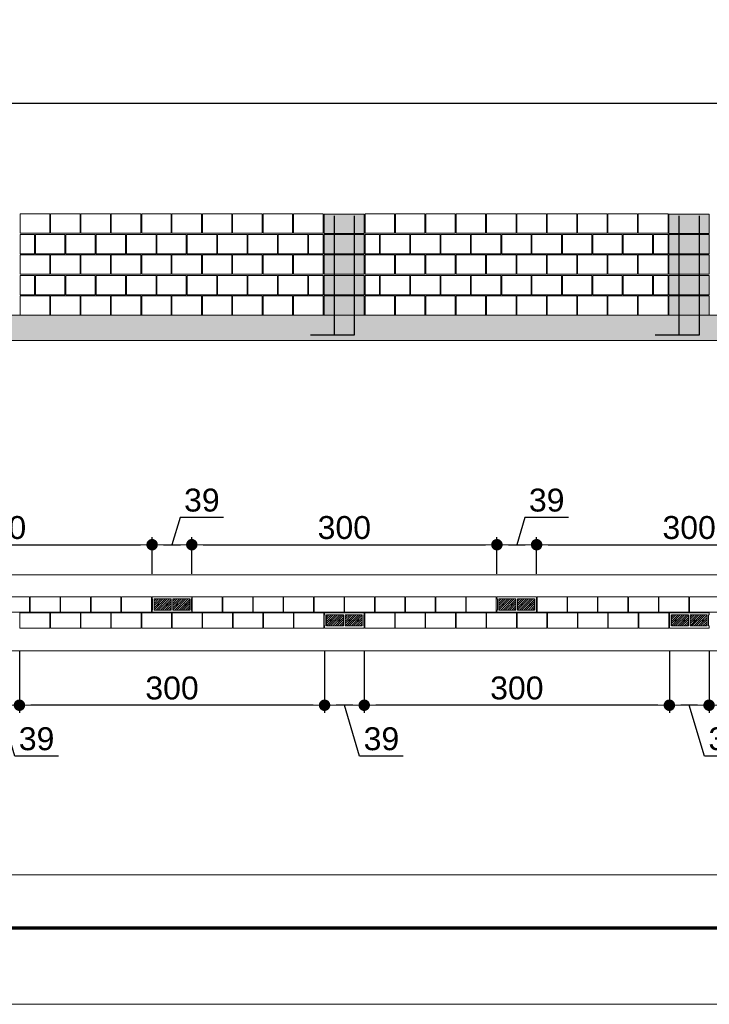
# Model space of a CAD drawing. Header units: millimetres. Extents: x 83 to 471, y -739 to 93.
# Tile 56 of 185: x 118 to 127, y -548 to -535. Entities that reach past the tile are written whole.
import ezdxf
from ezdxf.enums import TextEntityAlignment as Align

# ---------------------------------------------------------------- set-up
doc = ezdxf.new("R2010")
doc.units = ezdxf.units.MM
for name, color, linetype, lineweight in [('.', 7, 'Continuous', 5), ('__MAGNUS.Cota', 30, 'Continuous', 9), ('__MAGNUS.Margem', 7, 'Continuous', 70), ('__MAGNUS.Selo', 7, 'Continuous', 30), ('ALVEOLOS', 7, 'Continuous', 9), ('COTAS', 250, 'Continuous', 5), ('MEIA_PECA', 7, 'Continuous', 0), ('PECA_COMPLETA', 7, 'Continuous', 0), ('PECA_DE_PREENCHIMENTO', 7, 'Continuous', 0), ('PREEN_ALVEOLOS', 7, 'Continuous', 9), ('ROTULOS_VERTICAIS', 7, 'Continuous', 9), ('VIG_FACES', 186, 'Continuous', 9)]:
    doc.layers.add(name, color=color, linetype=linetype, lineweight=lineweight)
doc.styles.add('Arial', font='arial.ttf')
doc.styles.add('Arial Narrow', font='ARIALN.TTF')
doc.dimstyles.new('Copy of UM_75.000000', dxfattribs={"dimtxt": 0.3, "dimasz": 0.15, "dimexe": 0.1, "dimexo": 0.3, "dimgap": 0.07, "dimtad": 1, "dimdec": 0, "dimlfac": 75, "dimzin": 0, "dimdsep": 46, "dimtxsty": 'Arial', "dimblk": 'DOT', "dimcen": 0.09, "dimdle": 0.1, "dimclrd": 30, "dimclre": 30, "dimclrt": 7, "dimadec": 1, "dimazin": 2, "dimtfac": 1, "dimtdec": 0, "dimtofl": 0, "dimtmove": 0, "dimatfit": 3, "dimldrblk": 'DOT', "dimfxl": 1, "dimtolj": 1, "dimarcsym": 0})

# ---------------------------------------------------------------- blocks, each defined once
blk = doc.blocks.new('*U1865')
at = {"layer": '__MAGNUS.Margem', "linetype": 'Continuous'}
blk.add_line((-980.92, -2.28), (173.08, -2.28), dxfattribs=at)
at = {"layer": '__MAGNUS.Margem', "lineweight": 9}
blk.add_line((-1005.92, -12.28), (183.08, -12.28), dxfattribs=at)
at = {"layer": '__MAGNUS.Selo', "style": 'Arial Narrow', "width": 1}
for tag, height, p in [('PROPRIETÁRIO', 3.4, (17.21, 48.91)), ('EDIFICAÇÃORESIDENCIAL', 3.4, (17.21, 40.61)), ('ESTRUTURAL', 3.4, (17.8, 20.69)), ('ANTEPROJETO', 2.43, (111.69, 13.5)), ('ARQ01/01', 5.5, (139.44, 9.5)), ('INDICADA', 2.43, (111.53, 8))]:
    blk.add_attdef(tag, text='', height=height, dxfattribs=at).set_placement(p, align=Align.MIDDLE_LEFT)
at = {"layer": '__MAGNUS.Selo', "lineweight": 30, "flags": 104}
for tag, p in [('ENDEREÇODAOBRA', (17.21, 33.54)), ('ENDEREÇODAOBRA', (17.21, 27.87)), ('TÍTULO', (17.21, 10.8))]:
    blk.add_attdef(tag, text='', height=3.4, dxfattribs=at).set_placement(p, align=Align.MIDDLE_LEFT)
blk = doc.blocks.new('blocoss50')
at = {"layer": 'MEIA_PECA'}
for points in [[(-0.467, -0.268), (-0.467, -0.521), (-0.274, -0.521), (-0.274, -0.268), (-0.467, -0.268)], [(-0.467, -0.804), (-0.467, -1.057), (-0.274, -1.057), (-0.274, -0.804), (-0.467, -0.804)]]:
    blk.add_lwpolyline(points, close=True, dxfattribs=at)
at = {"layer": 'PECA_COMPLETA'}
for points in [[(-4.243, 0), (-4.243, -0.253), (-3.857, -0.253), (-3.857, 0), (-4.243, 0)], [(-3.846, 0), (-3.846, -0.253), (-3.459, -0.253), (-3.459, 0), (-3.846, 0)], [(-3.448, 0), (-3.448, -0.253), (-3.062, -0.253), (-3.062, 0), (-3.448, 0)], [(-3.051, 0), (-3.051, -0.253), (-2.664, -0.253), (-2.664, 0), (-3.051, 0)], [(-2.653, 0), (-2.653, -0.253), (-2.266, -0.253), (-2.266, 0), (-2.653, 0)], [(-2.256, 0), (-2.256, -0.253), (-1.869, -0.253), (-1.869, 0), (-2.256, 0)], [(-1.858, 0), (-1.858, -0.253), (-1.471, -0.253), (-1.471, 0), (-1.858, 0)], [(-1.461, 0), (-1.461, -0.253), (-1.074, -0.253), (-1.074, 0), (-1.461, 0)], [(-1.063, 0), (-1.063, -0.253), (-0.676, -0.253), (-0.676, 0), (-1.063, 0)], [(-0.666, 0), (-0.666, -0.253), (-0.274, -0.253), (-0.274, 0), (-0.666, 0)], [(-4.243, -0.268), (-4.243, -0.521), (-4.055, -0.521), (-4.055, -0.268)], [(-4.044, -0.268), (-4.044, -0.521), (-3.658, -0.521), (-3.658, -0.268), (-4.044, -0.268)], [(-3.647, -0.268), (-3.647, -0.521), (-3.26, -0.521), (-3.26, -0.268), (-3.647, -0.268)], [(-3.249, -0.268), (-3.249, -0.521), (-2.863, -0.521), (-2.863, -0.268), (-3.249, -0.268)], [(-2.852, -0.268), (-2.852, -0.521), (-2.465, -0.521), (-2.465, -0.268), (-2.852, -0.268)], [(-2.454, -0.268), (-2.454, -0.521), (-2.068, -0.521), (-2.068, -0.268), (-2.454, -0.268)], [(-2.057, -0.268), (-2.057, -0.521), (-1.67, -0.521), (-1.67, -0.268), (-2.057, -0.268)], [(-1.659, -0.268), (-1.659, -0.521), (-1.273, -0.521), (-1.273, -0.268), (-1.659, -0.268)], [(-1.262, -0.268), (-1.262, -0.521), (-0.875, -0.521), (-0.875, -0.268), (-1.262, -0.268)], [(-0.864, -0.268), (-0.864, -0.521), (-0.478, -0.521), (-0.478, -0.268), (-0.864, -0.268)], [(-4.243, -0.536), (-4.243, -0.789), (-3.857, -0.789), (-3.857, -0.536), (-4.243, -0.536)], [(-3.846, -0.536), (-3.846, -0.789), (-3.459, -0.789), (-3.459, -0.536), (-3.846, -0.536)], [(-3.448, -0.536), (-3.448, -0.789), (-3.062, -0.789), (-3.062, -0.536), (-3.448, -0.536)], [(-3.051, -0.536), (-3.051, -0.789), (-2.664, -0.789), (-2.664, -0.536), (-3.051, -0.536)], [(-2.653, -0.536), (-2.653, -0.789), (-2.266, -0.789), (-2.266, -0.536), (-2.653, -0.536)], [(-2.256, -0.536), (-2.256, -0.789), (-1.869, -0.789), (-1.869, -0.536), (-2.256, -0.536)], [(-1.858, -0.536), (-1.858, -0.789), (-1.471, -0.789), (-1.471, -0.536), (-1.858, -0.536)], [(-1.461, -0.536), (-1.461, -0.789), (-1.074, -0.789), (-1.074, -0.536), (-1.461, -0.536)], [(-1.063, -0.536), (-1.063, -0.789), (-0.676, -0.789), (-0.676, -0.536), (-1.063, -0.536)], [(-0.666, -0.536), (-0.666, -0.789), (-0.274, -0.789), (-0.274, -0.536), (-0.666, -0.536)], [(-4.243, -0.804), (-4.243, -1.057), (-4.055, -1.057), (-4.055, -0.804)], [(-4.044, -0.804), (-4.044, -1.057), (-3.658, -1.057), (-3.658, -0.804), (-4.044, -0.804)], [(-3.647, -0.804), (-3.647, -1.057), (-3.26, -1.057), (-3.26, -0.804), (-3.647, -0.804)], [(-3.249, -0.804), (-3.249, -1.057), (-2.863, -1.057), (-2.863, -0.804), (-3.249, -0.804)], [(-2.852, -0.804), (-2.852, -1.057), (-2.465, -1.057), (-2.465, -0.804), (-2.852, -0.804)], [(-2.454, -0.804), (-2.454, -1.057), (-2.068, -1.057), (-2.068, -0.804), (-2.454, -0.804)], [(-2.057, -0.804), (-2.057, -1.057), (-1.67, -1.057), (-1.67, -0.804), (-2.057, -0.804)], [(-1.659, -0.804), (-1.659, -1.057), (-1.273, -1.057), (-1.273, -0.804), (-1.659, -0.804)], [(-1.262, -0.804), (-1.262, -1.057), (-0.875, -1.057), (-0.875, -0.804), (-1.262, -0.804)], [(-0.864, -0.804), (-0.864, -1.057), (-0.478, -1.057), (-0.478, -0.804), (-0.864, -0.804)], [(-4.243, -1.072), (-4.243, -1.325), (-3.857, -1.325), (-3.857, -1.072), (-4.243, -1.072)], [(-3.846, -1.072), (-3.846, -1.325), (-3.459, -1.325), (-3.459, -1.072), (-3.846, -1.072)], [(-3.448, -1.072), (-3.448, -1.325), (-3.062, -1.325), (-3.062, -1.072), (-3.448, -1.072)], [(-3.051, -1.072), (-3.051, -1.325), (-2.664, -1.325), (-2.664, -1.072), (-3.051, -1.072)], [(-2.653, -1.072), (-2.653, -1.325), (-2.266, -1.325), (-2.266, -1.072), (-2.653, -1.072)], [(-2.256, -1.072), (-2.256, -1.325), (-1.869, -1.325), (-1.869, -1.072), (-2.256, -1.072)], [(-1.858, -1.072), (-1.858, -1.325), (-1.471, -1.325), (-1.471, -1.072), (-1.858, -1.072)], [(-1.461, -1.072), (-1.461, -1.325), (-1.074, -1.325), (-1.074, -1.072), (-1.461, -1.072)], [(-1.063, -1.072), (-1.063, -1.325), (-0.676, -1.325), (-0.676, -1.072), (-1.063, -1.072)], [(-0.666, -1.072), (-0.666, -1.325), (-0.274, -1.325), (-0.274, -1.072), (-0.666, -1.072)]]:
    blk.add_lwpolyline(points, close=True, dxfattribs=at)
blk = doc.blocks.new('prumada')
at = {"layer": '.'}
h = blk.add_hatch(dxfattribs=at)
h.set_pattern_fill('ANSI31', color=256)
h.paths.add_polyline_path([(-0.525, 0.789), (-0.525, 0.536), (0, 0.536), (0, 0.789), (-0.525, 0.789), (-0.525, 0.789)])
h.paths.add_polyline_path([(-0.525, 1.057), (-0.525, 0.804), (0, 0.804), (0, 1.057), (-0.525, 1.057), (-0.525, 1.057)])
h.paths.add_polyline_path([(-0.525, 0.521), (-0.525, 0.268), (0, 0.268), (0, 0.521), (-0.525, 0.521), (-0.525, 0.521)])
h.paths.add_polyline_path([(-0.525, 0.253), (-0.525, 0), (0, 0), (0, 0.253), (-0.525, 0.253), (-0.525, 0.253)])
h.paths.add_polyline_path([(-0.525, 1.325), (-0.525, 1.072), (0, 1.072), (0, 1.325), (-0.525, 1.325), (-0.525, 1.325)])
h = blk.add_hatch(color=254, dxfattribs=at)
h.dxf.hatch_style = 1
h.paths.add_polyline_path([(-0.525, 0.789), (-0.525, 0.536), (0, 0.536), (0, 0.789), (-0.525, 0.789), (-0.525, 0.789)])
h.paths.add_polyline_path([(-0.525, 1.057), (-0.525, 0.804), (0, 0.804), (0, 1.057), (-0.525, 1.057), (-0.525, 1.057)])
h.paths.add_polyline_path([(-0.525, 0.521), (-0.525, 0.268), (0, 0.268), (0, 0.521), (-0.525, 0.521), (-0.525, 0.521)])
h.paths.add_polyline_path([(-0.525, 0.253), (-0.525, 0), (0, 0), (0, 0.253), (-0.525, 0.253), (-0.525, 0.253)])
h.paths.add_polyline_path([(-0.525, 1.325), (-0.525, 1.072), (0, 1.072), (0, 1.325), (-0.525, 1.325), (-0.525, 1.325)])
for points in [[(-0.394, 1.3), (-0.394, -0.26), (-0.705, -0.26)], [(-0.131, 1.3), (-0.131, -0.26), (-0.442, -0.26)]]:
    blk.add_lwpolyline(points)
at = {"layer": 'PECA_COMPLETA'}
for points in [[(-0.525, 1.325), (-0.525, 1.072), (0, 1.072), (0, 1.325), (-0.525, 1.325)], [(-0.525, 1.057), (-0.525, 0.804), (0, 0.804), (0, 1.057), (-0.525, 1.057)], [(-0.525, 0.789), (-0.525, 0.536), (0, 0.536), (0, 0.789), (-0.525, 0.789)], [(-0.525, 0.521), (-0.525, 0.268), (0, 0.268), (0, 0.521), (-0.525, 0.521)], [(-0.525, 0.253), (-0.525, 0), (0, 0), (0, 0.253), (-0.525, 0.253)]]:
    blk.add_lwpolyline(points, close=True, dxfattribs=at)
blk = doc.blocks.new('bloco 8 furos')
at = {"layer": 'PECA_COMPLETA'}
blk.add_lwpolyline([(0, 0.1), (0.392, 0.1), (0.392, -0.1), (0, -0.1)], close=True, dxfattribs=at)
blk = doc.blocks.new('*U4427')
blk.add_blockref('bloco 8 furos', (-0.196, 0))
blk = doc.blocks.new('*U4426')
at = {"color": 0, "linetype": 'ByBlock', "lineweight": -2, "transparency": 16777216}
for p in [(-3.589, 0), (-3.19, 0), (-2.792, 0), (-2.393, 0), (-1.994, 0), (-1.595, 0), (-1.196, 0), (-0.798, 0), (-0.399, 0), (0, 0)]:
    blk.add_blockref('*U4427', p, dxfattribs=at)
blk = doc.blocks.new('ghghghhfghfgh')
at = {"layer": 'ROTULOS_VERTICAIS'}
h = blk.add_hatch(color=256, dxfattribs=at)
edge = h.paths.add_edge_path(flags=0)
edge.add_arc((-0.438, -0.1), 0.0133, 0, 360)
h = blk.add_hatch(color=256, dxfattribs=at)
edge = h.paths.add_edge_path(flags=0)
edge.add_arc((-0.326, -0.1), 0.0133, 0, 360)
h = blk.add_hatch(color=256, dxfattribs=at)
edge = h.paths.add_edge_path(flags=0)
edge.add_arc((-0.194, -0.1), 0.0133, 0, 360)
h = blk.add_hatch(color=256, dxfattribs=at)
edge = h.paths.add_edge_path(flags=0)
edge.add_arc((-0.082, -0.1), 0.0133, 0, 360)
at = {"layer": 'ALVEOLOS'}
for p, q in [((-0.52, 0), (0, 0)), ((0, -0.2), (-0.52, -0.2))]:
    blk.add_line(p, q, dxfattribs=at)
for points in [[(-0.52, 0), (-0.52, -0.027), (-0.513, -0.027), (-0.513, -0.173)], [(0, 0), (0, -0.027), (-0.007, -0.027), (-0.007, -0.173)], [(-0.52, -0.2), (-0.52, -0.173), (-0.513, -0.173)], [(0, -0.2), (0, -0.173), (-0.007, -0.173)]]:
    blk.add_lwpolyline(points, dxfattribs=at)
for points in [[(-0.493, -0.173), (-0.271, -0.173), (-0.271, -0.027), (-0.493, -0.027)], [(-0.249, -0.173), (-0.027, -0.173), (-0.027, -0.027), (-0.249, -0.027)]]:
    blk.add_lwpolyline(points, close=True, dxfattribs=at)
at = {"layer": 'PREEN_ALVEOLOS'}
for p, q in [((-0.493, -0.142), (-0.378, -0.027)), ((-0.493, -0.086), (-0.434, -0.027)), ((-0.493, -0.029), (-0.491, -0.027)), ((-0.493, -0.057), (-0.463, -0.027)), ((-0.493, -0.114), (-0.406, -0.027)), ((-0.493, -0.171), (-0.349, -0.027)), ((-0.468, -0.173), (-0.321, -0.027)), ((-0.44, -0.173), (-0.293, -0.027)), ((-0.411, -0.173), (-0.271, -0.033)), ((-0.383, -0.173), (-0.271, -0.061)), ((-0.355, -0.173), (-0.271, -0.089)), ((-0.326, -0.173), (-0.271, -0.118)), ((-0.249, -0.142), (-0.134, -0.027)), ((-0.249, -0.086), (-0.19, -0.027)), ((-0.249, -0.029), (-0.247, -0.027)), ((-0.249, -0.057), (-0.219, -0.027)), ((-0.249, -0.114), (-0.162, -0.027)), ((-0.249, -0.171), (-0.105, -0.027)), ((-0.224, -0.173), (-0.077, -0.027)), ((-0.196, -0.173), (-0.049, -0.027)), ((-0.167, -0.173), (-0.027, -0.033)), ((-0.139, -0.173), (-0.027, -0.061)), ((-0.111, -0.173), (-0.027, -0.089)), ((-0.082, -0.173), (-0.027, -0.118)), ((-0.298, -0.173), (-0.271, -0.146)), ((-0.054, -0.173), (-0.027, -0.146))]:
    blk.add_line(p, q, dxfattribs=at)
at = {"layer": 'ROTULOS_VERTICAIS'}
for centre in [(-0.438, -0.1), (-0.326, -0.1), (-0.194, -0.1), (-0.082, -0.1)]:
    blk.add_circle(centre, 0.0133, dxfattribs=at)
blk = doc.blocks.new('*U4429')
blk.add_blockref('bloco 8 furos', (-0.196, 0))
blk = doc.blocks.new('*U4428')
at = {"color": 0, "linetype": 'ByBlock', "lineweight": -2, "transparency": 16777216}
for p in [(-3.589, 0), (-3.19, 0), (-2.792, 0), (-2.393, 0), (-1.994, 0), (-1.595, 0), (-1.196, 0), (-0.798, 0), (-0.399, 0), (0, 0)]:
    blk.add_blockref('*U4429', p, dxfattribs=at)
blk = doc.blocks.new('*U4431')
blk.add_blockref('bloco 8 furos', (-0.196, 0))
blk = doc.blocks.new('*U4430')
at = {"color": 0, "linetype": 'ByBlock', "lineweight": -2, "transparency": 16777216}
for p in [(-3.589, 0), (-3.19, 0), (-2.792, 0), (-2.393, 0), (-1.994, 0), (-1.595, 0), (-1.196, 0), (-0.798, 0), (-0.399, 0), (0, 0)]:
    blk.add_blockref('*U4431', p, dxfattribs=at)
blk = doc.blocks.new('_DOT')
at = {"layer": '__MAGNUS.Cota', "linetype": 'ByBlock'}
blk.add_line((-0.5, 0), (-1, 0), dxfattribs=at)
at = {"layer": '__MAGNUS.Cota', "linetype": 'ByBlock', "const_width": 0.5}
blk.add_lwpolyline([(-0.25, 0, 1), (0.25, 0, 1)], format="xyb", close=True, dxfattribs=at)
blk = doc.blocks.new('*D4483')
at = {"layer": 'COTAS', "color": 30, "lineweight": -2}
for p, q in [((127.312, -543.557), (127.312, -544.367)), ((131.309, -543.557), (131.309, -544.367)), ((131.159, -544.267), (127.462, -544.267))]:
    blk.add_line(p, q, dxfattribs=at)
at = {"layer": 'Defpoints', "color": 0}
for p in [(127.312, -543.257), (131.309, -543.257), (127.312, -544.267)]:
    blk.add_point(p, dxfattribs=at)
at = {"layer": 'COTAS', "color": 30, "linetype": 'ByBlock', "lineweight": -2, "xscale": 0.15, "yscale": 0.15, "zscale": 0.15, "rotation": 180}
blk.add_blockref('_DOT', (127.312, -544.267), dxfattribs=at)
at = {"layer": 'COTAS', "color": 30, "linetype": 'ByBlock', "lineweight": -2, "xscale": 0.15, "yscale": 0.15, "zscale": 0.15}
blk.add_blockref('_DOT', (131.309, -544.267), dxfattribs=at)
at = {"layer": 'COTAS', "color": 7, "insert": (129.311, -544.043), "char_height": 0.3, "attachment_point": 5, "style": 'Arial'}
blk.add_mtext('\\A1;300', dxfattribs=at)
blk = doc.blocks.new('*D4484')
at = {"layer": 'COTAS', "color": 30, "lineweight": -2}
for p, q in [((126.792, -543.557), (126.792, -544.367)), ((127.312, -543.557), (127.312, -544.367)), ((127.162, -544.267), (126.942, -544.267)), ((127.251, -544.932), (127.052, -544.267)), ((127.822, -544.932), (127.251, -544.932))]:
    blk.add_line(p, q, dxfattribs=at)
at = {"layer": 'Defpoints', "color": 0}
for p in [(126.792, -543.257), (127.312, -543.257), (126.792, -544.267)]:
    blk.add_point(p, dxfattribs=at)
at = {"layer": 'COTAS', "color": 30, "linetype": 'ByBlock', "lineweight": -2, "xscale": 0.15, "yscale": 0.15, "zscale": 0.15, "rotation": 180}
blk.add_blockref('_DOT', (126.792, -544.267), dxfattribs=at)
at = {"layer": 'COTAS', "color": 30, "linetype": 'ByBlock', "lineweight": -2, "xscale": 0.15, "yscale": 0.15, "zscale": 0.15}
blk.add_blockref('_DOT', (127.312, -544.267), dxfattribs=at)
at = {"layer": 'COTAS', "color": 7, "insert": (127.537, -544.708), "char_height": 0.3, "attachment_point": 5, "style": 'Arial'}
blk.add_mtext('\\A1;39', dxfattribs=at)
blk = doc.blocks.new('*D4485')
at = {"layer": 'COTAS', "color": 30, "lineweight": -2}
for p, q in [((122.795, -543.557), (122.795, -544.367)), ((126.792, -543.557), (126.792, -544.367)), ((126.642, -544.267), (122.945, -544.267))]:
    blk.add_line(p, q, dxfattribs=at)
at = {"layer": 'Defpoints', "color": 0}
for p in [(122.795, -543.257), (126.792, -543.257), (122.795, -544.267)]:
    blk.add_point(p, dxfattribs=at)
at = {"layer": 'COTAS', "color": 30, "linetype": 'ByBlock', "lineweight": -2, "xscale": 0.15, "yscale": 0.15, "zscale": 0.15, "rotation": 180}
blk.add_blockref('_DOT', (122.795, -544.267), dxfattribs=at)
at = {"layer": 'COTAS', "color": 30, "linetype": 'ByBlock', "lineweight": -2, "xscale": 0.15, "yscale": 0.15, "zscale": 0.15}
blk.add_blockref('_DOT', (126.792, -544.267), dxfattribs=at)
at = {"layer": 'COTAS', "color": 7, "insert": (124.794, -544.043), "char_height": 0.3, "attachment_point": 5, "style": 'Arial'}
blk.add_mtext('\\A1;300', dxfattribs=at)
blk = doc.blocks.new('*D4486')
at = {"layer": 'COTAS', "color": 30, "lineweight": -2}
for p, q in [((122.275, -543.557), (122.275, -544.367)), ((122.795, -543.557), (122.795, -544.367)), ((122.645, -544.267), (122.425, -544.267)), ((122.734, -544.932), (122.535, -544.267)), ((123.305, -544.932), (122.734, -544.932))]:
    blk.add_line(p, q, dxfattribs=at)
at = {"layer": 'Defpoints', "color": 0}
for p in [(122.275, -543.257), (122.795, -543.257), (122.275, -544.267)]:
    blk.add_point(p, dxfattribs=at)
at = {"layer": 'COTAS', "color": 30, "linetype": 'ByBlock', "lineweight": -2, "xscale": 0.15, "yscale": 0.15, "zscale": 0.15, "rotation": 180}
blk.add_blockref('_DOT', (122.275, -544.267), dxfattribs=at)
at = {"layer": 'COTAS', "color": 30, "linetype": 'ByBlock', "lineweight": -2, "xscale": 0.15, "yscale": 0.15, "zscale": 0.15}
blk.add_blockref('_DOT', (122.795, -544.267), dxfattribs=at)
at = {"layer": 'COTAS', "color": 7, "insert": (123.02, -544.708), "char_height": 0.3, "attachment_point": 5, "style": 'Arial'}
blk.add_mtext('\\A1;39', dxfattribs=at)
blk = doc.blocks.new('*D4487')
at = {"layer": 'COTAS', "color": 30, "lineweight": -2}
for p, q in [((118.278, -543.557), (118.278, -544.367)), ((122.275, -543.557), (122.275, -544.367)), ((122.125, -544.267), (118.428, -544.267))]:
    blk.add_line(p, q, dxfattribs=at)
at = {"layer": 'Defpoints', "color": 0}
for p in [(118.278, -543.257), (122.275, -543.257), (118.278, -544.267)]:
    blk.add_point(p, dxfattribs=at)
at = {"layer": 'COTAS', "color": 30, "linetype": 'ByBlock', "lineweight": -2, "xscale": 0.15, "yscale": 0.15, "zscale": 0.15, "rotation": 180}
blk.add_blockref('_DOT', (118.278, -544.267), dxfattribs=at)
at = {"layer": 'COTAS', "color": 30, "linetype": 'ByBlock', "lineweight": -2, "xscale": 0.15, "yscale": 0.15, "zscale": 0.15}
blk.add_blockref('_DOT', (122.275, -544.267), dxfattribs=at)
at = {"layer": 'COTAS', "color": 7, "insert": (120.277, -544.043), "char_height": 0.3, "attachment_point": 5, "style": 'Arial'}
blk.add_mtext('\\A1;300', dxfattribs=at)
blk = doc.blocks.new('*D4488')
at = {"layer": 'COTAS', "color": 30, "lineweight": -2}
for p, q in [((117.758, -543.557), (117.758, -544.367)), ((118.278, -543.557), (118.278, -544.367)), ((118.128, -544.267), (117.908, -544.267)), ((118.217, -544.932), (118.018, -544.267)), ((118.788, -544.932), (118.217, -544.932))]:
    blk.add_line(p, q, dxfattribs=at)
at = {"layer": 'Defpoints', "color": 0}
for p in [(117.758, -543.257), (118.278, -543.257), (117.758, -544.267)]:
    blk.add_point(p, dxfattribs=at)
at = {"layer": 'COTAS', "color": 30, "linetype": 'ByBlock', "lineweight": -2, "xscale": 0.15, "yscale": 0.15, "zscale": 0.15, "rotation": 180}
blk.add_blockref('_DOT', (117.758, -544.267), dxfattribs=at)
at = {"layer": 'COTAS', "color": 30, "linetype": 'ByBlock', "lineweight": -2, "xscale": 0.15, "yscale": 0.15, "zscale": 0.15}
blk.add_blockref('_DOT', (118.278, -544.267), dxfattribs=at)
at = {"layer": 'COTAS', "color": 7, "insert": (118.503, -544.708), "char_height": 0.3, "attachment_point": 5, "style": 'Arial'}
blk.add_mtext('\\A1;39', dxfattribs=at)
blk = doc.blocks.new('*D4490')
at = {"layer": 'COTAS', "color": 30, "lineweight": -2}
for p, q in [((116.019, -542.548), (116.019, -542.066)), ((120.016, -542.548), (120.016, -542.066)), ((116.169, -542.166), (119.866, -542.166))]:
    blk.add_line(p, q, dxfattribs=at)
at = {"layer": 'Defpoints', "color": 0}
for p in [(120.016, -542.166), (116.019, -542.848), (120.016, -542.848)]:
    blk.add_point(p, dxfattribs=at)
at = {"layer": 'COTAS', "color": 30, "linetype": 'ByBlock', "lineweight": -2, "xscale": 0.15, "yscale": 0.15, "zscale": 0.15, "rotation": 180}
blk.add_blockref('_DOT', (116.019, -542.166), dxfattribs=at)
at = {"layer": 'COTAS', "color": 30, "linetype": 'ByBlock', "lineweight": -2, "xscale": 0.15, "yscale": 0.15, "zscale": 0.15}
blk.add_blockref('_DOT', (120.016, -542.166), dxfattribs=at)
at = {"layer": 'COTAS', "color": 7, "insert": (118.017, -541.943), "char_height": 0.3, "attachment_point": 5, "style": 'Arial'}
blk.add_mtext('\\A1;300', dxfattribs=at)
blk = doc.blocks.new('*D4491')
at = {"layer": 'COTAS', "color": 30, "lineweight": -2}
for p, q in [((120.383, -541.808), (120.276, -542.166)), ((120.953, -541.808), (120.383, -541.808)), ((120.016, -542.548), (120.016, -542.066)), ((120.536, -542.548), (120.536, -542.066)), ((120.166, -542.166), (120.386, -542.166))]:
    blk.add_line(p, q, dxfattribs=at)
at = {"layer": 'Defpoints', "color": 0}
for p in [(120.536, -542.166), (120.016, -542.848), (120.536, -542.848)]:
    blk.add_point(p, dxfattribs=at)
at = {"layer": 'COTAS', "color": 30, "linetype": 'ByBlock', "lineweight": -2, "xscale": 0.15, "yscale": 0.15, "zscale": 0.15, "rotation": 180}
blk.add_blockref('_DOT', (120.016, -542.166), dxfattribs=at)
at = {"layer": 'COTAS', "color": 30, "linetype": 'ByBlock', "lineweight": -2, "xscale": 0.15, "yscale": 0.15, "zscale": 0.15}
blk.add_blockref('_DOT', (120.536, -542.166), dxfattribs=at)
at = {"layer": 'COTAS', "color": 7, "insert": (120.668, -541.584), "char_height": 0.3, "attachment_point": 5, "style": 'Arial'}
blk.add_mtext('\\A1;39', dxfattribs=at)
blk = doc.blocks.new('*D4492')
at = {"layer": 'COTAS', "color": 30, "lineweight": -2}
for p, q in [((120.536, -542.548), (120.536, -542.066)), ((124.533, -542.548), (124.533, -542.066)), ((120.686, -542.166), (124.383, -542.166))]:
    blk.add_line(p, q, dxfattribs=at)
at = {"layer": 'Defpoints', "color": 0}
for p in [(124.533, -542.166), (120.536, -542.848), (124.533, -542.848)]:
    blk.add_point(p, dxfattribs=at)
at = {"layer": 'COTAS', "color": 30, "linetype": 'ByBlock', "lineweight": -2, "xscale": 0.15, "yscale": 0.15, "zscale": 0.15, "rotation": 180}
blk.add_blockref('_DOT', (120.536, -542.166), dxfattribs=at)
at = {"layer": 'COTAS', "color": 30, "linetype": 'ByBlock', "lineweight": -2, "xscale": 0.15, "yscale": 0.15, "zscale": 0.15}
blk.add_blockref('_DOT', (124.533, -542.166), dxfattribs=at)
at = {"layer": 'COTAS', "color": 7, "insert": (122.534, -541.943), "char_height": 0.3, "attachment_point": 5, "style": 'Arial'}
blk.add_mtext('\\A1;300', dxfattribs=at)
blk = doc.blocks.new('*D4493')
at = {"layer": 'COTAS', "color": 30, "lineweight": -2}
for p, q in [((124.9, -541.808), (124.793, -542.166)), ((125.47, -541.808), (124.9, -541.808)), ((124.533, -542.548), (124.533, -542.066)), ((125.053, -542.548), (125.053, -542.066)), ((124.683, -542.166), (124.903, -542.166))]:
    blk.add_line(p, q, dxfattribs=at)
at = {"layer": 'Defpoints', "color": 0}
for p in [(125.053, -542.166), (124.533, -542.848), (125.053, -542.848)]:
    blk.add_point(p, dxfattribs=at)
at = {"layer": 'COTAS', "color": 30, "linetype": 'ByBlock', "lineweight": -2, "xscale": 0.15, "yscale": 0.15, "zscale": 0.15, "rotation": 180}
blk.add_blockref('_DOT', (124.533, -542.166), dxfattribs=at)
at = {"layer": 'COTAS', "color": 30, "linetype": 'ByBlock', "lineweight": -2, "xscale": 0.15, "yscale": 0.15, "zscale": 0.15}
blk.add_blockref('_DOT', (125.053, -542.166), dxfattribs=at)
at = {"layer": 'COTAS', "color": 7, "insert": (125.185, -541.584), "char_height": 0.3, "attachment_point": 5, "style": 'Arial'}
blk.add_mtext('\\A1;39', dxfattribs=at)
blk = doc.blocks.new('*D4494')
at = {"layer": 'COTAS', "color": 30, "lineweight": -2}
for p, q in [((125.053, -542.548), (125.053, -542.066)), ((129.05, -542.548), (129.05, -542.066)), ((125.203, -542.166), (128.9, -542.166))]:
    blk.add_line(p, q, dxfattribs=at)
at = {"layer": 'Defpoints', "color": 0}
for p in [(129.05, -542.166), (125.053, -542.848), (129.05, -542.848)]:
    blk.add_point(p, dxfattribs=at)
at = {"layer": 'COTAS', "color": 30, "linetype": 'ByBlock', "lineweight": -2, "xscale": 0.15, "yscale": 0.15, "zscale": 0.15, "rotation": 180}
blk.add_blockref('_DOT', (125.053, -542.166), dxfattribs=at)
at = {"layer": 'COTAS', "color": 30, "linetype": 'ByBlock', "lineweight": -2, "xscale": 0.15, "yscale": 0.15, "zscale": 0.15}
blk.add_blockref('_DOT', (129.05, -542.166), dxfattribs=at)
at = {"layer": 'COTAS', "color": 7, "insert": (127.051, -541.943), "char_height": 0.3, "attachment_point": 5, "style": 'Arial'}
blk.add_mtext('\\A1;300', dxfattribs=at)
blk = doc.blocks.new('*U4457')
blk.add_blockref('bloco 8 furos', (-0.196, 0))
blk = doc.blocks.new('*U4456')
at = {"color": 0, "linetype": 'ByBlock', "lineweight": -2, "transparency": 16777216}
for p in [(-3.589, 0), (-3.19, 0), (-2.792, 0), (-2.393, 0), (-1.994, 0), (-1.595, 0), (-1.196, 0), (-0.798, 0), (-0.399, 0), (0, 0)]:
    blk.add_blockref('*U4457', p, dxfattribs=at)
blk = doc.blocks.new('*U4459')
blk.add_blockref('bloco 8 furos', (-0.196, 0))
blk = doc.blocks.new('*U4458')
at = {"color": 0, "linetype": 'ByBlock', "lineweight": -2, "transparency": 16777216}
for p in [(-3.589, 0), (-3.19, 0), (-2.792, 0), (-2.393, 0), (-1.994, 0), (-1.595, 0), (-1.196, 0), (-0.798, 0), (-0.399, 0), (0, 0)]:
    blk.add_blockref('*U4459', p, dxfattribs=at)

msp = doc.modelspace()

# ---------------------------------------------------------------- hatches: boundary and pattern name
at = {"layer": '.', "lineweight": 0}
h = msp.add_hatch(dxfattribs=at)
h.set_pattern_fill('AR-CONC', color=256, scale=0.0015)
h.set_pattern_definition([(50, (17.85144, -282.5453), (0.273277, -0.02390863), [0.028575, -0.314325]), (355, (17.85144, -282.5453), (-0.05286513, 0.28658527), [0.02286, -0.25146088]), (100.45144, (17.8742, -282.5473), (0.22041187, 0.26267663), [0.02428501, -0.26713537]), (46.1842, (17.85144, -282.4691), (0.40661856, -0.0630635), [0.0428625, -0.4714875]), (96.63556, (17.88532, -282.47436), (0.3561062, 0.3711392), [0.03642753, -0.4007034]), (351.18415, (17.85144, -282.4691), (0.3561062, 0.3711392), [0.03428995, -0.3771896]), (21, (17.88954, -282.48816), (0.22742159, -0.1533978), [0.028575, -0.314325]), (326, (17.88954, -282.48816), (0.09270304, 0.27628195), [0.02286, -0.25146]), (71.451445, (17.9085, -282.50094), (0.32012463, 0.12288415), [0.02428501, -0.2671349]), (37.5, (17.85144, -282.54531), (0.004632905, 0.126832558), [0, -0.248412, 0, -0.25527, 0, -0.2524125]), (7.5, (17.85144, -282.5453), (0.100229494, 0.15027086), [0, -0.145542, 0, -0.242697, 0, -0.0962025]), (327.5, (17.76647, -282.54531), (0.203385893, -0.008593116), [0, -0.09525, 0, -0.29718, 0, -0.394335]), (317.5, (17.72837, -282.5453), (0.22219377, 0.03813974), [0, -0.123825, 0, -0.197358, 0, -0.280035])])
h.paths.add_polyline_path([(110.16802, -539.162), (181.51602, -539.162), (181.51602, -539.492), (110.16802, -539.492), (110.16802, -539.162)])

# ---------------------------------------------------------------- linework, layer by layer
msp.add_line((194.51797, -536.38891), (96.62457, -536.38891))
at = {"layer": 'PECA_COMPLETA'}
msp.add_lwpolyline([(194.51797, -546.48728), (96.62457, -546.48728), (96.62457, -465.1471), (194.51797, -465.1471)], close=True, dxfattribs=at)
at = {"layer": 'PECA_DE_PREENCHIMENTO'}
msp.add_lwpolyline([(110.16802, -539.162), (181.51602, -539.162), (181.51602, -539.492), (110.16802, -539.492)], close=True, dxfattribs=at)
at = {"layer": 'VIG_FACES'}
for p, q in [((110.16802, -542.5583), (181.51602, -542.5583)), ((110.16802, -543.55497), (181.51602, -543.55497))]:
    msp.add_line(p, q, dxfattribs=at)

# ---------------------------------------------------------------- block references
for name, p in [('blocoss50', (122.53229, -537.83666)), ('prumada', (122.79502, -539.162)), ('blocoss50', (127.04929, -537.83666)), ('prumada', (127.31202, -539.162)), ('*U4430', (119.81087, -542.94833)), ('ghghghhfghfgh', (120.53585, -542.84833)), ('*U4428', (124.32787, -542.94833)), ('ghghghhfghfgh', (125.05285, -542.84833)), ('*U4426', (128.84487, -542.94833)), ('*U4458', (122.07005, -543.15663)), ('ghghghhfghfgh', (122.79502, -543.05663)), ('*U4456', (126.58705, -543.15663)), ('ghghghhfghfgh', (127.31202, -543.05663))]:
    msp.add_blockref(name, p)
at = {"layer": '__MAGNUS.Selo', "color": 7, "true_color": 0xffffff, "xscale": 0.0999999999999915, "yscale": 0.0999999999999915, "zscale": 0.0999999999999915}
msp.add_blockref('*U1865', (194.62889, -546.9541), dxfattribs=at)

# ---------------------------------------------------------------- dimensions: what is measured, and where the dimension line sits
at = {"layer": 'COTAS'}
for base, p1, p2, picture, middle in [((120.53585, -542.16597), (120.01585, -542.84833), (120.53585, -542.84833), '*D4491', (120.45333, -541.58442)), ((125.05285, -542.16597), (124.53285, -542.84833), (125.05285, -542.84833), '*D4493', (124.97033, -541.58442)), ((120.01585, -542.16597), (116.01885, -542.84833), (120.01585, -542.84833), '*D4490', (118.01735, -541.9427)), ((124.53285, -542.16597), (120.53585, -542.84833), (124.53285, -542.84833), '*D4492', (122.53435, -541.9427)), ((129.04985, -542.16597), (125.05285, -542.84833), (129.04985, -542.84833), '*D4494', (127.05135, -541.9427)), ((117.75802, -544.26671), (118.27802, -543.25663), (117.75802, -543.25663), '*D4488', (118.28747, -544.70826)), ((118.27802, -544.26671), (122.27502, -543.25663), (118.27802, -543.25663), '*D4487', (120.27652, -544.04344)), ((122.27502, -544.26671), (122.79502, -543.25663), (122.27502, -543.25663), '*D4486', (122.80447, -544.70826)), ((122.79502, -544.26671), (126.79202, -543.25663), (122.79502, -543.25663), '*D4485', (124.79352, -544.04344)), ((126.79202, -544.26671), (127.31202, -543.25663), (126.79202, -543.25663), '*D4484', (127.32147, -544.70826)), ((127.31202, -544.26671), (131.30902, -543.25663), (127.31202, -543.25663), '*D4483', (129.31052, -544.04344))]:
    dim = msp.add_linear_dim(base=base, p1=p1, p2=p2, dimstyle='Copy of UM_75.000000', override={"dimtmove": 1}, dxfattribs=at)
    dim.commit()
    dim.dimension.update_dxf_attribs({"geometry": picture, "text_midpoint": middle})

doc.saveas('drawing.dxf')
